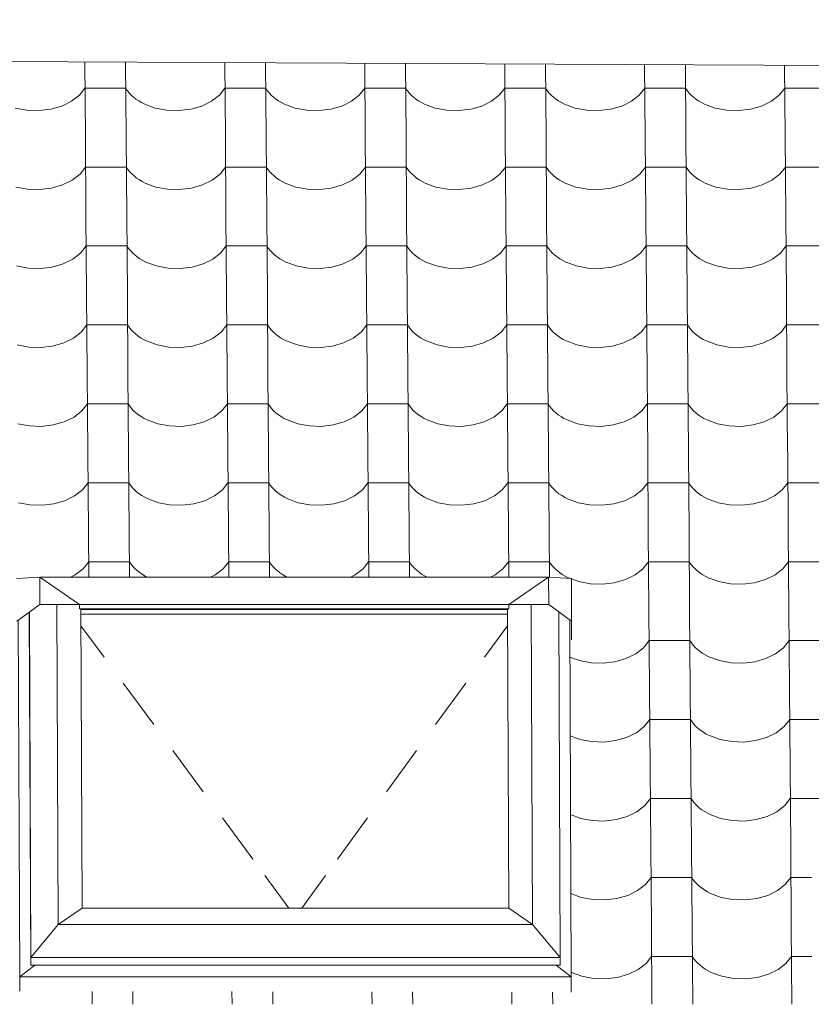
# Model space of a CAD drawing. Header units: millimetres. Extents: x -27785 to 104762, y -947 to 11132.
# Tile 98 of 146: x -10105 to -9172, y 9736 to 10896. Entities that reach past the tile are written whole.
import ezdxf

# ---------------------------------------------------------------- set-up
doc = ezdxf.new("R2010")
doc.units = ezdxf.units.MM
doc.header["$MEASUREMENT"] = 0
for name, color, linetype in [('POHLED JIŽNÍ_1_Bourané_Konstrukce - krov', 7, 'Continuous'), ('POHLED JIŽNÍ_1_Bourané_Konstrukce - střechy a skořepiny', 7, 'Continuous'), ('POHLED JIŽNÍ_1_Bourané_Výplně - Povrchové', 7, 'Continuous'), ('POHLED JIŽNÍ_1_Konstrukce - nosné', 7, 'Continuous')]:
    doc.layers.add(name, color=color, linetype=linetype)

# ---------------------------------------------------------------- blocks, each defined once
blk = doc.blocks.new('*X2', base_point=(-29303.7, -27473.9))
at = {"layer": 'POHLED JIŽNÍ_1_Bourané_Výplně - Povrchové', "color": 7, "linetype": 'Continuous', "lineweight": 13}
for p, q in [((-10028.6, 10846.1), (-10027.9, 10758.8)), ((-9980.6, 10845.9), (-9979.9, 10758.8)), ((-9863.6, 10845.3), (-9862.9, 10758.8)), ((-9815.6, 10845.1), (-9814.9, 10758.8)), ((-9698.6, 10844.6), (-9697.9, 10758.8)), ((-9650.6, 10844.3), (-9649.9, 10758.8)), ((-9533.6, 10843.8), (-9532.9, 10758.8)), ((-9485.6, 10843.5), (-9484.9, 10758.8)), ((-9368.6, 10843), (-9367.9, 10758.8)), ((-9320.6, 10842.8), (-9319.9, 10758.8)), ((-9203.6, 10842.2), (-9202.9, 10758.8)), ((-10035, 10806.9), (-10028.4, 10815.3)), ((-10004.3, 10815.3), (-10028.4, 10815.3)), ((-9980.3, 10815.3), (-10004.3, 10815.3)), ((-9980.3, 10815.3), (-9978.5, 10812.5)), ((-9870, 10806.9), (-9863.4, 10815.3)), ((-9839.4, 10815.3), (-9863.4, 10815.3)), ((-9815.3, 10815.3), (-9839.4, 10815.3)), ((-9815.3, 10815.3), (-9813.5, 10812.5)), ((-9705, 10806.9), (-9698.4, 10815.3)), ((-9674.4, 10815.3), (-9698.4, 10815.3)), ((-9650.3, 10815.3), (-9674.4, 10815.3)), ((-9650.3, 10815.3), (-9648.5, 10812.5)), ((-9540, 10806.9), (-9533.4, 10815.3)), ((-9509.4, 10815.3), (-9533.4, 10815.3)), ((-9485.3, 10815.3), (-9509.4, 10815.3)), ((-9485.3, 10815.3), (-9483.5, 10812.5)), ((-9375, 10806.9), (-9368.4, 10815.3)), ((-9344.4, 10815.3), (-9368.4, 10815.3)), ((-9320.3, 10815.3), (-9344.4, 10815.3)), ((-9320.3, 10815.3), (-9318.5, 10812.5)), ((-9210, 10806.9), (-9203.4, 10815.3)), ((-9179.4, 10815.3), (-9203.4, 10815.3)), ((-9155.4, 10815.3), (-9179.4, 10815.3)), ((-10044.2, 10799.8), (-10035, 10806.9)), ((-9978.5, 10812.5), (-9976.3, 10809.8)), ((-9976.3, 10809.8), (-9973.9, 10807.2)), ((-9973.9, 10807.2), (-9971.2, 10804.8)), ((-9971.2, 10804.8), (-9968.3, 10802.5)), ((-9968.3, 10802.5), (-9965.1, 10800.3)), ((-9879.2, 10799.8), (-9870, 10806.9)), ((-9813.5, 10812.5), (-9811.3, 10809.8)), ((-9811.3, 10809.8), (-9808.9, 10807.2)), ((-9808.9, 10807.2), (-9806.2, 10804.8)), ((-9806.2, 10804.8), (-9803.3, 10802.5)), ((-9803.3, 10802.5), (-9800.1, 10800.3)), ((-9714.2, 10799.8), (-9705, 10806.9)), ((-9648.5, 10812.5), (-9646.4, 10809.8)), ((-9646.4, 10809.8), (-9643.9, 10807.2)), ((-9643.9, 10807.2), (-9641.2, 10804.8)), ((-9641.2, 10804.8), (-9638.3, 10802.5)), ((-9638.3, 10802.5), (-9635.1, 10800.3)), ((-9549.2, 10799.8), (-9540, 10806.9)), ((-9483.5, 10812.5), (-9481.4, 10809.8)), ((-9481.4, 10809.8), (-9478.9, 10807.2)), ((-9478.9, 10807.2), (-9476.2, 10804.8)), ((-9476.2, 10804.8), (-9473.3, 10802.5)), ((-9473.3, 10802.5), (-9470.1, 10800.3)), ((-9384.2, 10799.8), (-9375, 10806.9)), ((-9318.5, 10812.5), (-9316.4, 10809.8)), ((-9316.4, 10809.8), (-9313.9, 10807.2)), ((-9313.9, 10807.2), (-9311.2, 10804.8)), ((-9311.2, 10804.8), (-9308.3, 10802.5)), ((-9308.3, 10802.5), (-9305.1, 10800.3)), ((-9219.2, 10799.8), (-9210, 10806.9)), ((-10110.5, 10791.8), (-10096.8, 10789.2)), ((-10082.6, 10788.8), (-10068.7, 10790.4)), ((-10068.7, 10790.4), (-10055.7, 10794.2)), ((-10055.7, 10794.2), (-10044.2, 10799.8)), ((-9965.1, 10800.3), (-9961.6, 10798.3)), ((-9961.6, 10798.3), (-9958, 10796.4)), ((-9958, 10796.4), (-9945.5, 10791.8)), ((-9945.5, 10791.8), (-9931.8, 10789.2)), ((-9917.7, 10788.8), (-9903.7, 10790.4)), ((-9903.7, 10790.4), (-9890.7, 10794.2)), ((-9890.7, 10794.2), (-9879.2, 10799.8)), ((-9800.1, 10800.3), (-9796.6, 10798.3)), ((-9796.6, 10798.3), (-9793, 10796.4)), ((-9793, 10796.4), (-9780.5, 10791.8)), ((-9780.5, 10791.8), (-9766.8, 10789.2)), ((-9752.7, 10788.8), (-9738.7, 10790.4)), ((-9738.7, 10790.4), (-9725.7, 10794.2)), ((-9725.7, 10794.2), (-9714.2, 10799.8)), ((-9635.1, 10800.3), (-9631.6, 10798.3)), ((-9631.6, 10798.3), (-9628, 10796.4)), ((-9628, 10796.4), (-9615.5, 10791.8)), ((-9615.5, 10791.8), (-9601.8, 10789.2)), ((-9587.7, 10788.8), (-9573.7, 10790.4)), ((-9573.7, 10790.4), (-9560.7, 10794.2)), ((-9560.7, 10794.2), (-9549.2, 10799.8)), ((-9470.1, 10800.3), (-9466.6, 10798.3)), ((-9466.6, 10798.3), (-9463, 10796.4)), ((-9463, 10796.4), (-9450.5, 10791.8)), ((-9450.5, 10791.8), (-9436.8, 10789.2)), ((-9422.7, 10788.8), (-9408.7, 10790.4)), ((-9408.7, 10790.4), (-9395.7, 10794.2)), ((-9395.7, 10794.2), (-9384.2, 10799.8)), ((-9305.1, 10800.3), (-9301.6, 10798.3)), ((-9301.6, 10798.3), (-9298, 10796.4)), ((-9298, 10796.4), (-9285.5, 10791.8)), ((-9285.5, 10791.8), (-9271.8, 10789.2)), ((-9257.7, 10788.8), (-9243.7, 10790.4)), ((-9243.7, 10790.4), (-9230.7, 10794.2)), ((-9230.7, 10794.2), (-9219.2, 10799.8)), ((-10096.8, 10789.2), (-10082.6, 10788.8)), ((-9931.8, 10789.2), (-9917.7, 10788.8)), ((-9766.8, 10789.2), (-9752.7, 10788.8)), ((-9601.8, 10789.2), (-9587.7, 10788.8)), ((-9436.8, 10789.2), (-9422.7, 10788.8)), ((-9271.8, 10789.2), (-9257.7, 10788.8)), ((-10027.9, 10758.5), (-10027.2, 10665.8)), ((-9979.9, 10758.5), (-9979.2, 10665.8)), ((-9862.9, 10758.5), (-9862.2, 10665.8)), ((-9814.9, 10758.5), (-9814.2, 10665.8)), ((-9697.9, 10758.5), (-9697.2, 10665.8)), ((-9649.9, 10758.5), (-9649.2, 10665.8)), ((-9532.9, 10758.5), (-9532.2, 10665.8)), ((-9484.9, 10758.5), (-9484.2, 10665.8)), ((-9367.9, 10758.5), (-9367.2, 10665.8)), ((-9319.9, 10758.5), (-9319.2, 10665.8)), ((-9202.9, 10758.5), (-9202.2, 10665.8)), ((-10034.2, 10713.9), (-10027.6, 10722.3)), ((-10003.6, 10722.3), (-10027.6, 10722.3)), ((-9979.6, 10722.3), (-10003.6, 10722.3)), ((-9979.6, 10722.3), (-9977.8, 10719.5)), ((-9869.2, 10713.9), (-9862.6, 10722.3)), ((-9838.6, 10722.3), (-9862.6, 10722.3)), ((-9814.6, 10722.3), (-9838.6, 10722.3)), ((-9814.6, 10722.3), (-9812.8, 10719.5)), ((-9704.3, 10713.9), (-9697.6, 10722.3)), ((-9673.6, 10722.3), (-9697.6, 10722.3)), ((-9649.6, 10722.3), (-9673.6, 10722.3)), ((-9649.6, 10722.3), (-9647.8, 10719.5)), ((-9539.3, 10713.9), (-9532.7, 10722.3)), ((-9508.6, 10722.3), (-9532.7, 10722.3)), ((-9484.6, 10722.3), (-9508.6, 10722.3)), ((-9484.6, 10722.3), (-9482.8, 10719.5)), ((-9374.3, 10713.9), (-9367.7, 10722.3)), ((-9343.6, 10722.3), (-9367.7, 10722.3)), ((-9319.6, 10722.3), (-9343.6, 10722.3)), ((-9319.6, 10722.3), (-9317.8, 10719.5)), ((-9209.3, 10713.9), (-9202.7, 10722.3)), ((-9178.6, 10722.3), (-9202.7, 10722.3)), ((-9154.6, 10722.3), (-9178.6, 10722.3)), ((-10043.5, 10706.8), (-10034.2, 10713.9)), ((-9977.8, 10719.5), (-9975.6, 10716.8)), ((-9975.6, 10716.8), (-9973.2, 10714.2)), ((-9973.2, 10714.2), (-9970.5, 10711.8)), ((-9970.5, 10711.8), (-9967.5, 10709.4)), ((-9967.5, 10709.4), (-9964.3, 10707.3)), ((-9878.5, 10706.8), (-9869.2, 10713.9)), ((-9812.8, 10719.5), (-9810.6, 10716.8)), ((-9810.6, 10716.8), (-9808.2, 10714.2)), ((-9808.2, 10714.2), (-9805.5, 10711.8)), ((-9805.5, 10711.8), (-9802.5, 10709.4)), ((-9802.5, 10709.4), (-9799.3, 10707.3)), ((-9713.5, 10706.8), (-9704.3, 10713.9)), ((-9647.8, 10719.5), (-9645.6, 10716.8)), ((-9645.6, 10716.8), (-9643.2, 10714.2)), ((-9643.2, 10714.2), (-9640.5, 10711.8)), ((-9640.5, 10711.8), (-9637.5, 10709.4)), ((-9637.5, 10709.4), (-9634.3, 10707.3)), ((-9548.5, 10706.8), (-9539.3, 10713.9)), ((-9482.8, 10719.5), (-9480.6, 10716.8)), ((-9480.6, 10716.8), (-9478.2, 10714.2)), ((-9478.2, 10714.2), (-9475.5, 10711.8)), ((-9475.5, 10711.8), (-9472.5, 10709.4)), ((-9472.5, 10709.4), (-9469.3, 10707.3)), ((-9383.5, 10706.8), (-9374.3, 10713.9)), ((-9317.8, 10719.5), (-9315.6, 10716.8)), ((-9315.6, 10716.8), (-9313.2, 10714.2)), ((-9313.2, 10714.2), (-9310.5, 10711.8)), ((-9310.5, 10711.8), (-9307.5, 10709.4)), ((-9307.5, 10709.4), (-9304.3, 10707.3)), ((-9218.5, 10706.8), (-9209.3, 10713.9)), ((-10109.8, 10698.8), (-10096.1, 10696.2)), ((-10068, 10697.4), (-10054.9, 10701.2)), ((-10054.9, 10701.2), (-10043.5, 10706.8)), ((-9964.3, 10707.3), (-9960.9, 10705.2)), ((-9960.9, 10705.2), (-9957.3, 10703.4)), ((-9957.3, 10703.4), (-9944.8, 10698.8)), ((-9944.8, 10698.8), (-9931.1, 10696.2)), ((-9903, 10697.4), (-9889.9, 10701.2)), ((-9889.9, 10701.2), (-9878.5, 10706.8)), ((-9799.3, 10707.3), (-9795.9, 10705.2)), ((-9795.9, 10705.2), (-9792.3, 10703.4)), ((-9792.3, 10703.4), (-9779.8, 10698.8)), ((-9779.8, 10698.8), (-9766.1, 10696.2)), ((-9738, 10697.4), (-9724.9, 10701.2)), ((-9724.9, 10701.2), (-9713.5, 10706.8)), ((-9634.3, 10707.3), (-9630.9, 10705.2)), ((-9630.9, 10705.2), (-9627.3, 10703.4)), ((-9627.3, 10703.4), (-9614.8, 10698.8)), ((-9614.8, 10698.8), (-9601.1, 10696.2)), ((-9573, 10697.4), (-9559.9, 10701.2)), ((-9559.9, 10701.2), (-9548.5, 10706.8)), ((-9469.3, 10707.3), (-9465.9, 10705.2)), ((-9465.9, 10705.2), (-9462.3, 10703.4)), ((-9462.3, 10703.4), (-9449.8, 10698.8)), ((-9449.8, 10698.8), (-9436.1, 10696.2)), ((-9408, 10697.4), (-9394.9, 10701.2)), ((-9394.9, 10701.2), (-9383.5, 10706.8)), ((-9304.3, 10707.3), (-9300.9, 10705.2)), ((-9300.9, 10705.2), (-9297.3, 10703.4)), ((-9297.3, 10703.4), (-9284.8, 10698.8)), ((-9284.8, 10698.8), (-9271.1, 10696.2)), ((-9243, 10697.4), (-9230, 10701.2)), ((-9230, 10701.2), (-9218.5, 10706.8)), ((-10096.1, 10696.2), (-10081.9, 10695.8)), ((-10081.9, 10695.8), (-10068, 10697.4)), ((-9931.1, 10696.2), (-9916.9, 10695.8)), ((-9916.9, 10695.8), (-9903, 10697.4)), ((-9766.1, 10696.2), (-9751.9, 10695.8)), ((-9751.9, 10695.8), (-9738, 10697.4)), ((-9601.1, 10696.2), (-9586.9, 10695.8)), ((-9586.9, 10695.8), (-9573, 10697.4)), ((-9436.1, 10696.2), (-9421.9, 10695.8)), ((-9421.9, 10695.8), (-9408, 10697.4)), ((-9271.1, 10696.2), (-9256.9, 10695.8)), ((-9256.9, 10695.8), (-9243, 10697.4)), ((-10027.2, 10665.5), (-10026.5, 10572.8)), ((-9979.2, 10665.5), (-9978.4, 10572.8)), ((-9862.2, 10665.5), (-9861.5, 10572.8)), ((-9814.2, 10665.5), (-9813.4, 10572.8)), ((-9697.2, 10665.5), (-9696.5, 10572.8)), ((-9649.2, 10665.5), (-9648.5, 10572.8)), ((-9532.2, 10665.5), (-9531.5, 10572.8)), ((-9484.2, 10665.5), (-9483.5, 10572.8)), ((-9367.2, 10665.5), (-9366.5, 10572.8)), ((-9319.2, 10665.5), (-9318.5, 10572.8)), ((-9202.2, 10665.5), (-9201.5, 10572.8)), ((-10033.5, 10620.9), (-10026.9, 10629.3)), ((-10002.9, 10629.3), (-10026.9, 10629.3)), ((-9978.9, 10629.3), (-10002.9, 10629.3)), ((-9978.9, 10629.3), (-9977, 10626.5)), ((-9868.5, 10620.9), (-9861.9, 10629.3)), ((-9837.9, 10629.3), (-9861.9, 10629.3)), ((-9813.9, 10629.3), (-9837.9, 10629.3)), ((-9813.9, 10629.3), (-9812, 10626.5)), ((-9703.5, 10620.9), (-9696.9, 10629.3)), ((-9672.9, 10629.3), (-9696.9, 10629.3)), ((-9648.9, 10629.3), (-9672.9, 10629.3)), ((-9648.9, 10629.3), (-9647, 10626.5)), ((-9538.5, 10620.9), (-9531.9, 10629.3)), ((-9507.9, 10629.3), (-9531.9, 10629.3)), ((-9483.9, 10629.3), (-9507.9, 10629.3)), ((-9483.9, 10629.3), (-9482, 10626.5)), ((-9373.5, 10620.9), (-9366.9, 10629.3)), ((-9342.9, 10629.3), (-9366.9, 10629.3)), ((-9318.9, 10629.3), (-9342.9, 10629.3)), ((-9318.9, 10629.3), (-9317.1, 10626.5)), ((-9208.5, 10620.9), (-9201.9, 10629.3)), ((-9177.9, 10629.3), (-9201.9, 10629.3)), ((-9153.9, 10629.3), (-9177.9, 10629.3)), ((-10042.8, 10613.7), (-10033.5, 10620.9)), ((-9977, 10626.5), (-9974.9, 10623.8)), ((-9974.9, 10623.8), (-9972.5, 10621.2)), ((-9972.5, 10621.2), (-9969.8, 10618.8)), ((-9969.8, 10618.8), (-9966.8, 10616.4)), ((-9966.8, 10616.4), (-9963.6, 10614.3)), ((-9877.8, 10613.7), (-9868.5, 10620.9)), ((-9812, 10626.5), (-9809.9, 10623.8)), ((-9809.9, 10623.8), (-9807.5, 10621.2)), ((-9807.5, 10621.2), (-9804.8, 10618.8)), ((-9804.8, 10618.8), (-9801.8, 10616.4)), ((-9801.8, 10616.4), (-9798.6, 10614.3)), ((-9712.8, 10613.7), (-9703.5, 10620.9)), ((-9647, 10626.5), (-9644.9, 10623.8)), ((-9644.9, 10623.8), (-9642.5, 10621.2)), ((-9642.5, 10621.2), (-9639.8, 10618.8)), ((-9639.8, 10618.8), (-9636.8, 10616.4)), ((-9636.8, 10616.4), (-9633.6, 10614.3)), ((-9547.8, 10613.7), (-9538.5, 10620.9)), ((-9482, 10626.5), (-9479.9, 10623.8)), ((-9479.9, 10623.8), (-9477.5, 10621.2)), ((-9477.5, 10621.2), (-9474.8, 10618.8)), ((-9474.8, 10618.8), (-9471.8, 10616.4)), ((-9471.8, 10616.4), (-9468.6, 10614.3)), ((-9382.8, 10613.7), (-9373.5, 10620.9)), ((-9317.1, 10626.5), (-9314.9, 10623.8)), ((-9314.9, 10623.8), (-9312.5, 10621.2)), ((-9312.5, 10621.2), (-9309.8, 10618.8)), ((-9309.8, 10618.8), (-9306.8, 10616.4)), ((-9306.8, 10616.4), (-9303.6, 10614.3)), ((-9217.8, 10613.7), (-9208.5, 10620.9)), ((-10109.1, 10605.8), (-10095.4, 10603.2)), ((-10067.2, 10604.4), (-10054.2, 10608.2)), ((-10054.2, 10608.2), (-10042.8, 10613.7)), ((-9963.6, 10614.3), (-9960.2, 10612.2)), ((-9960.2, 10612.2), (-9956.5, 10610.4)), ((-9956.5, 10610.4), (-9944.1, 10605.8)), ((-9944.1, 10605.8), (-9930.4, 10603.2)), ((-9902.2, 10604.4), (-9889.2, 10608.2)), ((-9889.2, 10608.2), (-9877.8, 10613.7)), ((-9798.6, 10614.3), (-9795.2, 10612.2)), ((-9795.2, 10612.2), (-9791.5, 10610.4)), ((-9791.5, 10610.4), (-9779.1, 10605.8)), ((-9779.1, 10605.8), (-9765.4, 10603.2)), ((-9737.2, 10604.4), (-9724.2, 10608.2)), ((-9724.2, 10608.2), (-9712.8, 10613.7)), ((-9633.6, 10614.3), (-9630.2, 10612.2)), ((-9630.2, 10612.2), (-9626.6, 10610.4)), ((-9626.6, 10610.4), (-9614.1, 10605.8)), ((-9614.1, 10605.8), (-9600.4, 10603.2)), ((-9572.2, 10604.4), (-9559.2, 10608.2)), ((-9559.2, 10608.2), (-9547.8, 10613.7)), ((-9468.6, 10614.3), (-9465.2, 10612.2)), ((-9465.2, 10612.2), (-9461.6, 10610.4)), ((-9461.6, 10610.4), (-9449.1, 10605.8)), ((-9449.1, 10605.8), (-9435.4, 10603.2)), ((-9407.3, 10604.4), (-9394.2, 10608.2)), ((-9394.2, 10608.2), (-9382.8, 10613.7)), ((-9303.6, 10614.3), (-9300.2, 10612.2)), ((-9300.2, 10612.2), (-9296.6, 10610.4)), ((-9296.6, 10610.4), (-9284.1, 10605.8)), ((-9284.1, 10605.8), (-9270.4, 10603.2)), ((-9242.3, 10604.4), (-9229.2, 10608.2)), ((-9229.2, 10608.2), (-9217.8, 10613.7)), ((-10095.4, 10603.2), (-10081.2, 10602.8)), ((-10081.2, 10602.8), (-10067.2, 10604.4)), ((-9930.4, 10603.2), (-9916.2, 10602.8)), ((-9916.2, 10602.8), (-9902.2, 10604.4)), ((-9765.4, 10603.2), (-9751.2, 10602.8)), ((-9751.2, 10602.8), (-9737.2, 10604.4)), ((-9600.4, 10603.2), (-9586.2, 10602.8)), ((-9586.2, 10602.8), (-9572.2, 10604.4)), ((-9435.4, 10603.2), (-9421.2, 10602.8)), ((-9421.2, 10602.8), (-9407.3, 10604.4)), ((-9270.4, 10603.2), (-9256.2, 10602.8)), ((-9256.2, 10602.8), (-9242.3, 10604.4)), ((-10026.5, 10572.5), (-10025.8, 10479.8)), ((-9978.4, 10572.5), (-9977.7, 10479.8)), ((-9861.5, 10572.5), (-9860.8, 10479.8)), ((-9813.4, 10572.5), (-9812.7, 10479.8)), ((-9696.5, 10572.5), (-9695.8, 10479.8)), ((-9648.4, 10572.5), (-9647.7, 10479.8)), ((-9531.5, 10572.5), (-9530.8, 10479.8)), ((-9483.5, 10572.5), (-9482.7, 10479.8)), ((-9366.5, 10572.5), (-9365.8, 10479.8)), ((-9318.5, 10572.5), (-9317.7, 10479.8)), ((-9201.5, 10572.5), (-9200.8, 10479.8)), ((-10032.8, 10527.9), (-10026.2, 10536.3)), ((-10002.2, 10536.3), (-10026.2, 10536.3)), ((-9978.2, 10536.3), (-10002.2, 10536.3)), ((-9978.2, 10536.3), (-9976.3, 10533.5)), ((-9867.8, 10527.9), (-9861.2, 10536.3)), ((-9837.2, 10536.3), (-9861.2, 10536.3)), ((-9813.2, 10536.3), (-9837.2, 10536.3)), ((-9813.2, 10536.3), (-9811.3, 10533.5)), ((-9702.8, 10527.9), (-9696.2, 10536.3)), ((-9672.2, 10536.3), (-9696.2, 10536.3)), ((-9648.2, 10536.3), (-9672.2, 10536.3)), ((-9648.2, 10536.3), (-9646.3, 10533.5)), ((-9537.8, 10527.9), (-9531.2, 10536.3)), ((-9507.2, 10536.3), (-9531.2, 10536.3)), ((-9483.2, 10536.3), (-9507.2, 10536.3)), ((-9483.2, 10536.3), (-9481.3, 10533.5)), ((-9372.8, 10527.9), (-9366.2, 10536.3)), ((-9342.2, 10536.3), (-9366.2, 10536.3)), ((-9318.2, 10536.3), (-9342.2, 10536.3)), ((-9318.2, 10536.3), (-9316.3, 10533.5)), ((-9207.8, 10527.9), (-9201.2, 10536.3)), ((-9177.2, 10536.3), (-9201.2, 10536.3)), ((-9153.2, 10536.3), (-9177.2, 10536.3)), ((-10042.1, 10520.7), (-10032.8, 10527.9)), ((-9976.3, 10533.5), (-9974.2, 10530.8)), ((-9974.2, 10530.8), (-9971.7, 10528.2)), ((-9971.7, 10528.2), (-9969, 10525.8)), ((-9969, 10525.8), (-9966.1, 10523.4)), ((-9877.1, 10520.7), (-9867.8, 10527.9)), ((-9811.3, 10533.5), (-9809.2, 10530.8)), ((-9809.2, 10530.8), (-9806.7, 10528.2)), ((-9806.7, 10528.2), (-9804, 10525.8)), ((-9804, 10525.8), (-9801.1, 10523.4)), ((-9712.1, 10520.7), (-9702.8, 10527.9)), ((-9646.3, 10533.5), (-9644.2, 10530.8)), ((-9644.2, 10530.8), (-9641.8, 10528.2)), ((-9641.8, 10528.2), (-9639.1, 10525.8)), ((-9639.1, 10525.8), (-9636.1, 10523.4)), ((-9547.1, 10520.7), (-9537.8, 10527.9)), ((-9481.3, 10533.5), (-9479.2, 10530.8)), ((-9479.2, 10530.8), (-9476.8, 10528.2)), ((-9476.8, 10528.2), (-9474.1, 10525.8)), ((-9474.1, 10525.8), (-9471.1, 10523.4)), ((-9382.1, 10520.7), (-9372.8, 10527.9)), ((-9316.3, 10533.5), (-9314.2, 10530.8)), ((-9314.2, 10530.8), (-9311.8, 10528.2)), ((-9311.8, 10528.2), (-9309.1, 10525.8)), ((-9309.1, 10525.8), (-9306.1, 10523.4)), ((-9217.1, 10520.7), (-9207.8, 10527.9)), ((-10108.3, 10512.8), (-10094.7, 10510.2)), ((-10066.5, 10511.4), (-10053.5, 10515.1)), ((-10053.5, 10515.1), (-10042.1, 10520.7)), ((-9966.1, 10523.4), (-9962.9, 10521.2)), ((-9962.9, 10521.2), (-9959.5, 10519.2)), ((-9959.5, 10519.2), (-9955.8, 10517.4)), ((-9955.8, 10517.4), (-9943.3, 10512.8)), ((-9943.3, 10512.8), (-9929.7, 10510.2)), ((-9901.5, 10511.4), (-9888.5, 10515.1)), ((-9888.5, 10515.1), (-9877.1, 10520.7)), ((-9801.1, 10523.4), (-9797.9, 10521.2)), ((-9797.9, 10521.2), (-9794.5, 10519.2)), ((-9794.5, 10519.2), (-9790.8, 10517.4)), ((-9790.8, 10517.4), (-9778.3, 10512.8)), ((-9778.3, 10512.8), (-9764.7, 10510.2)), ((-9736.5, 10511.4), (-9723.5, 10515.1)), ((-9723.5, 10515.1), (-9712.1, 10520.7)), ((-9636.1, 10523.4), (-9632.9, 10521.2)), ((-9632.9, 10521.2), (-9629.5, 10519.2)), ((-9629.5, 10519.2), (-9625.8, 10517.4)), ((-9625.8, 10517.4), (-9613.3, 10512.8)), ((-9613.3, 10512.8), (-9599.7, 10510.2)), ((-9571.5, 10511.4), (-9558.5, 10515.1)), ((-9558.5, 10515.1), (-9547.1, 10520.7)), ((-9471.1, 10523.4), (-9467.9, 10521.2)), ((-9467.9, 10521.2), (-9464.5, 10519.2)), ((-9464.5, 10519.2), (-9460.8, 10517.4)), ((-9460.8, 10517.4), (-9448.4, 10512.8)), ((-9448.4, 10512.8), (-9434.7, 10510.2)), ((-9406.5, 10511.4), (-9393.5, 10515.1)), ((-9393.5, 10515.1), (-9382.1, 10520.7)), ((-9306.1, 10523.4), (-9302.9, 10521.2)), ((-9302.9, 10521.2), (-9299.5, 10519.2)), ((-9299.5, 10519.2), (-9295.8, 10517.4)), ((-9295.8, 10517.4), (-9283.4, 10512.8)), ((-9283.4, 10512.8), (-9269.7, 10510.2)), ((-9241.5, 10511.4), (-9228.5, 10515.1)), ((-9228.5, 10515.1), (-9217.1, 10520.7)), ((-10094.7, 10510.2), (-10080.5, 10509.8)), ((-10080.5, 10509.8), (-10066.5, 10511.4)), ((-9929.7, 10510.2), (-9915.5, 10509.8)), ((-9915.5, 10509.8), (-9901.5, 10511.4)), ((-9764.7, 10510.2), (-9750.5, 10509.8)), ((-9750.5, 10509.8), (-9736.5, 10511.4)), ((-9599.7, 10510.2), (-9585.5, 10509.8)), ((-9585.5, 10509.8), (-9571.5, 10511.4)), ((-9434.7, 10510.2), (-9420.5, 10509.8)), ((-9420.5, 10509.8), (-9406.5, 10511.4)), ((-9269.7, 10510.2), (-9255.5, 10509.8)), ((-9255.5, 10509.8), (-9241.5, 10511.4)), ((-10025.8, 10479.4), (-10025, 10386.8)), ((-9977.7, 10479.4), (-9977, 10386.8)), ((-9860.8, 10479.4), (-9860, 10386.8)), ((-9812.7, 10479.4), (-9812, 10386.8)), ((-9695.8, 10479.4), (-9695, 10386.8)), ((-9647.7, 10479.4), (-9647, 10386.8)), ((-9530.8, 10479.4), (-9530, 10386.8)), ((-9482.7, 10479.4), (-9482, 10386.8)), ((-9365.8, 10479.4), (-9365, 10386.8)), ((-9317.7, 10479.4), (-9317, 10386.8)), ((-9200.8, 10479.4), (-9200.1, 10386.8)), ((-10032.1, 10434.9), (-10025.5, 10443.3)), ((-10001.5, 10443.3), (-10025.5, 10443.3)), ((-9977.4, 10443.3), (-10001.5, 10443.3)), ((-9977.4, 10443.3), (-9975.6, 10440.5)), ((-9867.1, 10434.9), (-9860.5, 10443.3)), ((-9836.5, 10443.3), (-9860.5, 10443.3)), ((-9812.4, 10443.3), (-9836.5, 10443.3)), ((-9812.4, 10443.3), (-9810.6, 10440.5)), ((-9702.1, 10434.9), (-9695.5, 10443.3)), ((-9671.5, 10443.3), (-9695.5, 10443.3)), ((-9647.4, 10443.3), (-9671.5, 10443.3)), ((-9647.4, 10443.3), (-9645.6, 10440.5)), ((-9537.1, 10434.9), (-9530.5, 10443.3)), ((-9506.5, 10443.3), (-9530.5, 10443.3)), ((-9482.4, 10443.3), (-9506.5, 10443.3)), ((-9482.4, 10443.3), (-9480.6, 10440.5)), ((-9372.1, 10434.9), (-9365.5, 10443.3)), ((-9341.5, 10443.3), (-9365.5, 10443.3)), ((-9317.5, 10443.3), (-9341.5, 10443.3)), ((-9317.5, 10443.3), (-9315.6, 10440.5)), ((-9207.1, 10434.9), (-9200.5, 10443.3)), ((-9176.5, 10443.3), (-9200.5, 10443.3)), ((-9152.5, 10443.3), (-9176.5, 10443.3)), ((-10041.3, 10427.7), (-10032.1, 10434.9)), ((-9975.6, 10440.5), (-9973.4, 10437.8)), ((-9973.4, 10437.8), (-9971, 10435.2)), ((-9971, 10435.2), (-9968.3, 10432.7)), ((-9968.3, 10432.7), (-9965.4, 10430.4)), ((-9876.3, 10427.7), (-9867.1, 10434.9)), ((-9810.6, 10440.5), (-9808.5, 10437.8)), ((-9808.5, 10437.8), (-9806, 10435.2)), ((-9806, 10435.2), (-9803.3, 10432.7)), ((-9803.3, 10432.7), (-9800.4, 10430.4)), ((-9711.3, 10427.7), (-9702.1, 10434.9)), ((-9645.6, 10440.5), (-9643.5, 10437.8)), ((-9643.5, 10437.8), (-9641, 10435.2)), ((-9641, 10435.2), (-9638.3, 10432.7)), ((-9638.3, 10432.7), (-9635.4, 10430.4)), ((-9546.3, 10427.7), (-9537.1, 10434.9)), ((-9480.6, 10440.5), (-9478.5, 10437.8)), ((-9478.5, 10437.8), (-9476, 10435.2)), ((-9476, 10435.2), (-9473.3, 10432.7)), ((-9473.3, 10432.7), (-9470.4, 10430.4)), ((-9381.3, 10427.7), (-9372.1, 10434.9)), ((-9315.6, 10440.5), (-9313.5, 10437.8)), ((-9313.5, 10437.8), (-9311, 10435.2)), ((-9311, 10435.2), (-9308.3, 10432.7)), ((-9308.3, 10432.7), (-9305.4, 10430.4)), ((-9216.3, 10427.7), (-9207.1, 10434.9)), ((-10107.6, 10419.8), (-10093.9, 10417.2)), ((-10065.8, 10418.4), (-10052.8, 10422.1)), ((-10052.8, 10422.1), (-10041.3, 10427.7)), ((-9965.4, 10430.4), (-9962.2, 10428.2)), ((-9962.2, 10428.2), (-9958.7, 10426.2)), ((-9958.7, 10426.2), (-9955.1, 10424.4)), ((-9955.1, 10424.4), (-9942.6, 10419.8)), ((-9942.6, 10419.8), (-9928.9, 10417.2)), ((-9900.8, 10418.4), (-9887.8, 10422.1)), ((-9887.8, 10422.1), (-9876.3, 10427.7)), ((-9800.4, 10430.4), (-9797.2, 10428.2)), ((-9797.2, 10428.2), (-9793.7, 10426.2)), ((-9793.7, 10426.2), (-9790.1, 10424.4)), ((-9790.1, 10424.4), (-9777.6, 10419.8)), ((-9777.6, 10419.8), (-9763.9, 10417.2)), ((-9735.8, 10418.4), (-9722.8, 10422.1)), ((-9722.8, 10422.1), (-9711.3, 10427.7)), ((-9635.4, 10430.4), (-9632.2, 10428.2)), ((-9632.2, 10428.2), (-9628.7, 10426.2)), ((-9628.7, 10426.2), (-9625.1, 10424.4)), ((-9625.1, 10424.4), (-9612.6, 10419.8)), ((-9612.6, 10419.8), (-9598.9, 10417.2)), ((-9570.8, 10418.4), (-9557.8, 10422.1)), ((-9557.8, 10422.1), (-9546.3, 10427.7)), ((-9470.4, 10430.4), (-9467.2, 10428.2)), ((-9467.2, 10428.2), (-9463.7, 10426.2)), ((-9463.7, 10426.2), (-9460.1, 10424.4)), ((-9460.1, 10424.4), (-9447.6, 10419.8)), ((-9447.6, 10419.8), (-9434, 10417.2)), ((-9405.8, 10418.4), (-9392.8, 10422.1)), ((-9392.8, 10422.1), (-9381.3, 10427.7)), ((-9305.4, 10430.4), (-9302.2, 10428.2)), ((-9302.2, 10428.2), (-9298.7, 10426.2)), ((-9298.7, 10426.2), (-9295.1, 10424.4)), ((-9295.1, 10424.4), (-9282.6, 10419.8)), ((-9282.6, 10419.8), (-9269, 10417.2)), ((-9240.8, 10418.4), (-9227.8, 10422.1)), ((-9227.8, 10422.1), (-9216.3, 10427.7)), ((-10093.9, 10417.2), (-10079.8, 10416.7)), ((-10079.8, 10416.7), (-10065.8, 10418.4)), ((-9928.9, 10417.2), (-9914.8, 10416.7)), ((-9914.8, 10416.7), (-9900.8, 10418.4)), ((-9763.9, 10417.2), (-9749.8, 10416.7)), ((-9749.8, 10416.7), (-9735.8, 10418.4)), ((-9598.9, 10417.2), (-9584.8, 10416.7)), ((-9584.8, 10416.7), (-9570.8, 10418.4)), ((-9434, 10417.2), (-9419.8, 10416.7)), ((-9419.8, 10416.7), (-9405.8, 10418.4)), ((-9269, 10417.2), (-9254.8, 10416.7)), ((-9254.8, 10416.7), (-9240.8, 10418.4)), ((-10025, 10386.4), (-10024.3, 10293.8)), ((-9977, 10386.4), (-9976.3, 10293.8)), ((-9860, 10386.4), (-9859.3, 10293.8)), ((-9812, 10386.4), (-9811.3, 10293.8)), ((-9695, 10386.4), (-9694.3, 10293.8)), ((-9647, 10386.4), (-9646.3, 10293.8)), ((-9530, 10386.4), (-9529.3, 10293.8)), ((-9482, 10386.4), (-9481.3, 10293.8)), ((-9365, 10386.4), (-9364.3, 10293.8)), ((-9317, 10386.4), (-9316.3, 10293.8)), ((-9200, 10386.4), (-9199.3, 10293.8)), ((-10031.3, 10341.9), (-10024.7, 10350.3)), ((-10000.7, 10350.3), (-10024.7, 10350.3)), ((-9976.7, 10350.3), (-10000.7, 10350.3)), ((-9976.7, 10350.3), (-9974.9, 10347.5)), ((-9866.4, 10341.9), (-9859.8, 10350.3)), ((-9835.7, 10350.3), (-9859.8, 10350.3)), ((-9811.7, 10350.3), (-9835.7, 10350.3)), ((-9811.7, 10350.3), (-9809.9, 10347.5)), ((-9701.4, 10341.9), (-9694.8, 10350.3)), ((-9670.7, 10350.3), (-9694.8, 10350.3)), ((-9646.7, 10350.3), (-9670.7, 10350.3)), ((-9646.7, 10350.3), (-9644.9, 10347.5)), ((-9536.4, 10341.9), (-9529.8, 10350.3)), ((-9505.7, 10350.3), (-9529.8, 10350.3)), ((-9481.7, 10350.3), (-9505.7, 10350.3)), ((-9481.7, 10350.3), (-9479.9, 10347.5)), ((-9371.4, 10341.9), (-9364.8, 10350.3)), ((-9340.7, 10350.3), (-9364.8, 10350.3)), ((-9316.7, 10350.3), (-9340.7, 10350.3)), ((-9316.7, 10350.3), (-9314.9, 10347.5)), ((-9206.4, 10341.9), (-9199.8, 10350.3)), ((-9175.7, 10350.3), (-9199.8, 10350.3)), ((-9151.7, 10350.3), (-9175.7, 10350.3)), ((-10040.6, 10334.7), (-10031.3, 10341.9)), ((-9974.9, 10347.5), (-9972.7, 10344.8)), ((-9972.7, 10344.8), (-9970.3, 10342.2)), ((-9970.3, 10342.2), (-9967.6, 10339.7)), ((-9967.6, 10339.7), (-9964.6, 10337.4)), ((-9875.6, 10334.7), (-9866.4, 10341.9)), ((-9809.9, 10347.5), (-9807.7, 10344.8)), ((-9807.7, 10344.8), (-9805.3, 10342.2)), ((-9805.3, 10342.2), (-9802.6, 10339.7)), ((-9802.6, 10339.7), (-9799.6, 10337.4)), ((-9710.6, 10334.7), (-9701.4, 10341.9)), ((-9644.9, 10347.5), (-9642.7, 10344.8)), ((-9642.7, 10344.8), (-9640.3, 10342.2)), ((-9640.3, 10342.2), (-9637.6, 10339.7)), ((-9637.6, 10339.7), (-9634.6, 10337.4)), ((-9545.6, 10334.7), (-9536.4, 10341.9)), ((-9479.9, 10347.5), (-9477.7, 10344.8)), ((-9477.7, 10344.8), (-9475.3, 10342.2)), ((-9475.3, 10342.2), (-9472.6, 10339.7)), ((-9472.6, 10339.7), (-9469.7, 10337.4)), ((-9380.6, 10334.7), (-9371.4, 10341.9)), ((-9314.9, 10347.5), (-9312.7, 10344.8)), ((-9312.7, 10344.8), (-9310.3, 10342.2)), ((-9310.3, 10342.2), (-9307.6, 10339.7)), ((-9307.6, 10339.7), (-9304.7, 10337.4)), ((-9215.6, 10334.7), (-9206.4, 10341.9)), ((-10106.9, 10326.8), (-10093.2, 10324.2)), ((-10065.1, 10325.4), (-10052, 10329.1)), ((-10052, 10329.1), (-10040.6, 10334.7)), ((-9964.6, 10337.4), (-9961.4, 10335.2)), ((-9961.4, 10335.2), (-9958, 10333.2)), ((-9958, 10333.2), (-9954.4, 10331.4)), ((-9954.4, 10331.4), (-9941.9, 10326.8)), ((-9941.9, 10326.8), (-9928.2, 10324.2)), ((-9900.1, 10325.4), (-9887, 10329.1)), ((-9887, 10329.1), (-9875.6, 10334.7)), ((-9799.6, 10337.4), (-9796.4, 10335.2)), ((-9796.4, 10335.2), (-9793, 10333.2)), ((-9793, 10333.2), (-9789.4, 10331.4)), ((-9789.4, 10331.4), (-9776.9, 10326.8)), ((-9776.9, 10326.8), (-9763.2, 10324.2)), ((-9735.1, 10325.4), (-9722, 10329.1)), ((-9722, 10329.1), (-9710.6, 10334.7)), ((-9634.6, 10337.4), (-9631.4, 10335.2)), ((-9631.4, 10335.2), (-9628, 10333.2)), ((-9628, 10333.2), (-9624.4, 10331.4)), ((-9624.4, 10331.4), (-9611.9, 10326.8)), ((-9611.9, 10326.8), (-9598.2, 10324.2)), ((-9570.1, 10325.4), (-9557, 10329.1)), ((-9557, 10329.1), (-9545.6, 10334.7)), ((-9469.7, 10337.4), (-9466.4, 10335.2)), ((-9466.4, 10335.2), (-9463, 10333.2)), ((-9463, 10333.2), (-9459.4, 10331.4)), ((-9459.4, 10331.4), (-9446.9, 10326.8)), ((-9446.9, 10326.8), (-9433.2, 10324.2)), ((-9405.1, 10325.4), (-9392.1, 10329.1)), ((-9392.1, 10329.1), (-9380.6, 10334.7)), ((-9304.7, 10337.4), (-9301.5, 10335.2)), ((-9301.5, 10335.2), (-9298, 10333.2)), ((-9298, 10333.2), (-9294.4, 10331.4)), ((-9294.4, 10331.4), (-9281.9, 10326.8)), ((-9281.9, 10326.8), (-9268.2, 10324.2)), ((-9240.1, 10325.4), (-9227.1, 10329.1)), ((-9227.1, 10329.1), (-9215.6, 10334.7)), ((-10093.2, 10324.2), (-10079, 10323.7)), ((-10079, 10323.7), (-10065.1, 10325.4)), ((-9928.2, 10324.2), (-9914, 10323.7)), ((-9914, 10323.7), (-9900.1, 10325.4)), ((-9763.2, 10324.2), (-9749, 10323.7)), ((-9749, 10323.7), (-9735.1, 10325.4)), ((-9598.2, 10324.2), (-9584, 10323.7)), ((-9584, 10323.7), (-9570.1, 10325.4)), ((-9433.2, 10324.2), (-9419, 10323.7)), ((-9419, 10323.7), (-9405.1, 10325.4)), ((-9268.2, 10324.2), (-9254, 10323.7)), ((-9254, 10323.7), (-9240.1, 10325.4)), ((-10024.3, 10293.4), (-10023.9, 10239)), ((-9976.3, 10293.4), (-9975.8, 10239)), ((-9859.3, 10293.4), (-9858.9, 10239)), ((-9811.3, 10293.4), (-9810.9, 10239)), ((-9694.3, 10293.4), (-9693.9, 10239)), ((-9646.3, 10293.4), (-9645.9, 10239)), ((-9529.3, 10293.4), (-9528.9, 10239)), ((-9481.3, 10293.4), (-9480.9, 10238.9)), ((-9364.3, 10293.4), (-9363.6, 10200.7)), ((-9316.3, 10293.4), (-9315.6, 10200.7)), ((-9199.3, 10293.4), (-9198.6, 10200.7)), ((-10030.6, 10248.9), (-10024, 10257.3)), ((-10000, 10257.3), (-10024, 10257.3)), ((-9976, 10257.3), (-10000, 10257.3)), ((-9976, 10257.3), (-9974.1, 10254.5)), ((-9865.6, 10248.9), (-9859, 10257.3)), ((-9835, 10257.3), (-9859, 10257.3)), ((-9811, 10257.3), (-9835, 10257.3)), ((-9811, 10257.3), (-9809.1, 10254.5)), ((-9700.6, 10248.9), (-9694, 10257.3)), ((-9670, 10257.3), (-9694, 10257.3)), ((-9646, 10257.3), (-9670, 10257.3)), ((-9646, 10257.3), (-9644.2, 10254.5)), ((-9535.6, 10248.9), (-9529, 10257.3)), ((-9505, 10257.3), (-9529, 10257.3)), ((-9481, 10257.3), (-9505, 10257.3)), ((-9481, 10257.3), (-9479.2, 10254.5)), ((-9370.6, 10248.9), (-9364, 10257.3)), ((-9340, 10257.3), (-9364, 10257.3)), ((-9316, 10257.3), (-9340, 10257.3)), ((-9316, 10257.3), (-9314.2, 10254.5)), ((-9205.6, 10248.9), (-9199, 10257.3)), ((-9175, 10257.3), (-9199, 10257.3)), ((-9151, 10257.3), (-9175, 10257.3)), ((-10039.9, 10241.7), (-10030.6, 10248.9)), ((-9974.1, 10254.5), (-9972, 10251.8)), ((-9972, 10251.8), (-9969.6, 10249.2)), ((-9969.6, 10249.2), (-9966.9, 10246.7)), ((-9966.9, 10246.7), (-9963.9, 10244.4)), ((-9874.9, 10241.7), (-9865.6, 10248.9)), ((-9809.1, 10254.5), (-9807, 10251.8)), ((-9807, 10251.8), (-9804.6, 10249.2)), ((-9804.6, 10249.2), (-9801.9, 10246.7)), ((-9801.9, 10246.7), (-9798.9, 10244.4)), ((-9709.9, 10241.7), (-9700.6, 10248.9)), ((-9644.2, 10254.5), (-9642, 10251.8)), ((-9642, 10251.8), (-9639.6, 10249.2)), ((-9639.6, 10249.2), (-9636.9, 10246.7)), ((-9636.9, 10246.7), (-9633.9, 10244.4)), ((-9544.9, 10241.7), (-9535.6, 10248.9)), ((-9479.2, 10254.5), (-9477, 10251.8)), ((-9477, 10251.8), (-9474.6, 10249.2)), ((-9474.6, 10249.2), (-9471.9, 10246.7)), ((-9471.9, 10246.7), (-9468.9, 10244.4)), ((-9379.9, 10241.7), (-9370.6, 10248.9)), ((-9314.2, 10254.5), (-9312, 10251.8)), ((-9312, 10251.8), (-9309.6, 10249.2)), ((-9309.6, 10249.2), (-9306.9, 10246.7)), ((-9306.9, 10246.7), (-9303.9, 10244.4)), ((-9214.9, 10241.7), (-9205.6, 10248.9)), ((-10045.5, 10239), (-10039.9, 10241.7)), ((-9963.9, 10244.4), (-9960.7, 10242.2)), ((-9960.7, 10242.2), (-9957.3, 10240.2)), ((-9957.3, 10240.2), (-9954.8, 10239)), ((-9880.5, 10239), (-9874.9, 10241.7)), ((-9798.9, 10244.4), (-9795.7, 10242.2)), ((-9795.7, 10242.2), (-9792.3, 10240.2)), ((-9792.3, 10240.2), (-9789.8, 10239)), ((-9715.5, 10239), (-9709.9, 10241.7)), ((-9633.9, 10244.4), (-9630.7, 10242.2)), ((-9630.7, 10242.2), (-9627.3, 10240.2)), ((-9627.3, 10240.2), (-9624.8, 10239)), ((-9550.5, 10239), (-9544.9, 10241.7)), ((-9468.9, 10244.4), (-9465.7, 10242.2)), ((-9465.7, 10242.2), (-9462.3, 10240.2)), ((-9462.3, 10240.2), (-9458.7, 10238.4)), ((-9458.7, 10238.4), (-9456.9, 10237.7)), ((-9455, 10237), (-9446.2, 10233.8)), ((-9446.2, 10233.8), (-9432.5, 10231.2)), ((-9404.4, 10232.4), (-9391.3, 10236.1)), ((-9391.3, 10236.1), (-9379.9, 10241.7)), ((-9303.9, 10244.4), (-9300.7, 10242.2)), ((-9300.7, 10242.2), (-9297.3, 10240.2)), ((-9297.3, 10240.2), (-9293.7, 10238.4)), ((-9293.7, 10238.4), (-9281.2, 10233.8)), ((-9281.2, 10233.8), (-9267.5, 10231.2)), ((-9239.4, 10232.4), (-9226.3, 10236.1)), ((-9226.3, 10236.1), (-9214.9, 10241.7)), ((-9432.5, 10231.2), (-9418.3, 10230.7)), ((-9418.3, 10230.7), (-9404.4, 10232.4)), ((-9267.5, 10231.2), (-9253.3, 10230.7)), ((-9253.3, 10230.7), (-9239.4, 10232.4)), ((-9363.6, 10200.4), (-9362.9, 10107.7)), ((-9315.6, 10200.4), (-9314.8, 10107.7)), ((-9198.6, 10200.4), (-9197.9, 10107.7)), ((-9369.9, 10155.9), (-9363.3, 10164.3)), ((-9339.3, 10164.3), (-9363.3, 10164.3)), ((-9315.3, 10164.3), (-9339.3, 10164.3)), ((-9315.3, 10164.3), (-9313.4, 10161.5)), ((-9204.9, 10155.9), (-9198.3, 10164.3)), ((-9174.3, 10164.3), (-9198.3, 10164.3)), ((-9150.3, 10164.3), (-9174.3, 10164.3)), ((-9379.2, 10148.7), (-9369.9, 10155.9)), ((-9313.4, 10161.5), (-9311.3, 10158.8)), ((-9311.3, 10158.8), (-9308.9, 10156.2)), ((-9308.9, 10156.2), (-9306.2, 10153.7)), ((-9306.2, 10153.7), (-9303.2, 10151.4)), ((-9214.2, 10148.7), (-9204.9, 10155.9)), ((-9456.8, 10144.9), (-9445.5, 10140.8)), ((-9445.5, 10140.8), (-9431.8, 10138.2)), ((-9403.6, 10139.4), (-9390.6, 10143.1)), ((-9390.6, 10143.1), (-9379.2, 10148.7)), ((-9303.2, 10151.4), (-9300, 10149.2)), ((-9300, 10149.2), (-9296.6, 10147.2)), ((-9296.6, 10147.2), (-9292.9, 10145.3)), ((-9292.9, 10145.3), (-9280.5, 10140.8)), ((-9280.5, 10140.8), (-9266.8, 10138.2)), ((-9238.6, 10139.4), (-9225.6, 10143.1)), ((-9225.6, 10143.1), (-9214.2, 10148.7)), ((-9431.8, 10138.2), (-9417.6, 10137.7)), ((-9417.6, 10137.7), (-9403.6, 10139.4)), ((-9266.8, 10138.2), (-9252.6, 10137.7)), ((-9252.6, 10137.7), (-9238.6, 10139.4)), ((-9362.9, 10107.4), (-9362.2, 10014.7)), ((-9314.8, 10107.4), (-9314.1, 10014.7)), ((-9197.9, 10107.4), (-9197.2, 10014.7)), ((-9369.2, 10062.9), (-9362.6, 10071.2)), ((-9338.6, 10071.2), (-9362.6, 10071.2)), ((-9314.6, 10071.2), (-9338.6, 10071.2)), ((-9314.6, 10071.2), (-9312.7, 10068.5)), ((-9204.2, 10062.9), (-9197.6, 10071.2)), ((-9173.6, 10071.2), (-9197.6, 10071.2)), ((-9149.6, 10071.2), (-9173.6, 10071.2)), ((-9378.4, 10055.7), (-9369.2, 10062.9)), ((-9312.7, 10068.5), (-9310.6, 10065.8)), ((-9310.6, 10065.8), (-9308.1, 10063.2)), ((-9308.1, 10063.2), (-9305.4, 10060.7)), ((-9305.4, 10060.7), (-9302.5, 10058.4)), ((-9213.5, 10055.7), (-9204.2, 10062.9)), ((-9456.4, 10052), (-9444.7, 10047.8)), ((-9402.9, 10046.4), (-9389.9, 10050.1)), ((-9389.9, 10050.1), (-9378.4, 10055.7)), ((-9302.5, 10058.4), (-9299.3, 10056.2)), ((-9299.3, 10056.2), (-9295.9, 10054.2)), ((-9295.9, 10054.2), (-9292.2, 10052.3)), ((-9292.2, 10052.3), (-9279.7, 10047.8)), ((-9237.9, 10046.4), (-9224.9, 10050.1)), ((-9224.9, 10050.1), (-9213.5, 10055.7)), ((-9444.7, 10047.8), (-9431.1, 10045.2)), ((-9431.1, 10045.2), (-9416.9, 10044.7)), ((-9416.9, 10044.7), (-9402.9, 10046.4)), ((-9279.7, 10047.8), (-9266.1, 10045.2)), ((-9266.1, 10045.2), (-9251.9, 10044.7)), ((-9251.9, 10044.7), (-9237.9, 10046.4)), ((-9362.1, 10014.4), (-9361.4, 9921.7)), ((-9314.1, 10014.4), (-9313.4, 9921.7)), ((-9197.2, 10014.4), (-9196.4, 9921.7)), ((-9368.5, 9969.9), (-9361.9, 9978.2)), ((-9337.9, 9978.2), (-9361.9, 9978.2)), ((-9313.8, 9978.2), (-9337.9, 9978.2)), ((-9313.8, 9978.2), (-9312, 9975.4)), ((-9203.5, 9969.9), (-9196.9, 9978.2)), ((-9172.9, 9978.2), (-9196.9, 9978.2)), ((-9148.8, 9978.2), (-9172.9, 9978.2)), ((-9377.7, 9962.7), (-9368.5, 9969.9)), ((-9312, 9975.4), (-9309.8, 9972.8)), ((-9309.8, 9972.8), (-9307.4, 9970.2)), ((-9307.4, 9970.2), (-9304.7, 9967.7)), ((-9304.7, 9967.7), (-9301.8, 9965.4)), ((-9212.7, 9962.7), (-9203.5, 9969.9)), ((-9456, 9959.2), (-9444, 9954.8)), ((-9402.2, 9953.4), (-9389.2, 9957.1)), ((-9389.2, 9957.1), (-9377.7, 9962.7)), ((-9301.8, 9965.4), (-9298.6, 9963.2)), ((-9298.6, 9963.2), (-9295.1, 9961.2)), ((-9295.1, 9961.2), (-9291.5, 9959.3)), ((-9291.5, 9959.3), (-9279, 9954.8)), ((-9237.2, 9953.4), (-9224.2, 9957.1)), ((-9224.2, 9957.1), (-9212.7, 9962.7)), ((-9444, 9954.8), (-9430.3, 9952.2)), ((-9430.3, 9952.2), (-9416.2, 9951.7)), ((-9416.2, 9951.7), (-9402.2, 9953.4)), ((-9279, 9954.8), (-9265.3, 9952.2)), ((-9265.3, 9952.2), (-9251.2, 9951.7)), ((-9251.2, 9951.7), (-9237.2, 9953.4)), ((-9361.4, 9921.4), (-9360.7, 9828.7)), ((-9313.4, 9921.4), (-9312.7, 9828.7)), ((-9196.4, 9921.4), (-9195.7, 9828.7)), ((-9377, 9869.7), (-9367.7, 9876.8)), ((-9367.7, 9876.8), (-9361.1, 9885.2)), ((-9337.1, 9885.2), (-9361.1, 9885.2)), ((-9313.1, 9885.2), (-9337.1, 9885.2)), ((-9313.1, 9885.2), (-9311.3, 9882.4)), ((-9311.3, 9882.4), (-9309.1, 9879.7)), ((-9309.1, 9879.7), (-9306.7, 9877.2)), ((-9306.7, 9877.2), (-9304, 9874.7)), ((-9304, 9874.7), (-9301, 9872.4)), ((-9212, 9869.7), (-9202.8, 9876.8)), ((-9202.8, 9876.8), (-9196.1, 9885.2)), ((-9172.1, 9885.2), (-9196.1, 9885.2)), ((-9455.7, 9866.3), (-9443.3, 9861.7)), ((-9401.5, 9860.4), (-9388.4, 9864.1)), ((-9388.4, 9864.1), (-9377, 9869.7)), ((-9301, 9872.4), (-9297.8, 9870.2)), ((-9297.8, 9870.2), (-9294.4, 9868.2)), ((-9294.4, 9868.2), (-9290.8, 9866.3)), ((-9290.8, 9866.3), (-9278.3, 9861.7)), ((-9236.5, 9860.4), (-9223.4, 9864.1)), ((-9223.4, 9864.1), (-9212, 9869.7)), ((-9443.3, 9861.7), (-9429.6, 9859.2)), ((-9429.6, 9859.2), (-9415.4, 9858.7)), ((-9415.4, 9858.7), (-9401.5, 9860.4)), ((-9278.3, 9861.7), (-9264.6, 9859.2)), ((-9264.6, 9859.2), (-9250.4, 9858.7)), ((-9250.4, 9858.7), (-9236.5, 9860.4)), ((-9360.7, 9828.4), (-9360, 9735.7)), ((-9312.7, 9828.4), (-9311.9, 9735.7)), ((-9195.7, 9828.4), (-9195, 9735.7)), ((-9376.3, 9776.7), (-9367, 9783.8)), ((-9367, 9783.8), (-9360.4, 9792.2)), ((-9336.4, 9792.2), (-9360.4, 9792.2)), ((-9312.4, 9792.2), (-9336.4, 9792.2)), ((-9312.4, 9792.2), (-9310.5, 9789.4)), ((-9310.5, 9789.4), (-9308.4, 9786.7)), ((-9308.4, 9786.7), (-9306, 9784.1)), ((-9306, 9784.1), (-9303.3, 9781.7)), ((-9303.3, 9781.7), (-9300.3, 9779.4)), ((-9211.3, 9776.7), (-9202, 9783.8)), ((-9202, 9783.8), (-9195.4, 9792.2)), ((-9171.4, 9792.2), (-9195.4, 9792.2)), ((-9455.3, 9773.4), (-9455, 9773.3)), ((-9455, 9773.3), (-9442.6, 9768.7)), ((-9400.7, 9767.3), (-9387.7, 9771.1)), ((-9387.7, 9771.1), (-9376.3, 9776.7)), ((-9300.3, 9779.4), (-9297.1, 9777.2)), ((-9297.1, 9777.2), (-9293.7, 9775.2)), ((-9293.7, 9775.2), (-9290, 9773.3)), ((-9290, 9773.3), (-9277.6, 9768.7)), ((-9235.7, 9767.3), (-9222.7, 9771.1)), ((-9222.7, 9771.1), (-9211.3, 9776.7)), ((-9442.6, 9768.7), (-9428.9, 9766.1)), ((-9428.9, 9766.1), (-9414.7, 9765.7)), ((-9414.7, 9765.7), (-9400.7, 9767.3)), ((-9277.6, 9768.7), (-9263.9, 9766.1)), ((-9263.9, 9766.1), (-9249.7, 9765.7)), ((-9249.7, 9765.7), (-9235.7, 9767.3)), ((-10020.1, 9750.9), (-10020, 9735.7)), ((-9972, 9750.8), (-9971.9, 9735.7)), ((-9855.1, 9750.6), (-9855, 9735.7)), ((-9807.1, 9750.5), (-9806.9, 9735.7)), ((-9690.1, 9750.3), (-9690, 9735.7)), ((-9642.1, 9750.3), (-9641.9, 9735.7)), ((-9525.1, 9750.1), (-9525, 9735.7)), ((-9477.1, 9750), (-9476.9, 9735.7))]:
    blk.add_line(p, q, dxfattribs=at)

msp = doc.modelspace()

# ---------------------------------------------------------------- linework, layer by layer
at = {"layer": 'POHLED JIŽNÍ_1_Bourané_Konstrukce - krov', "color": 7, "linetype": 'Continuous', "lineweight": 13}
for p, q in [((-10081.8, 10239), (-10109, 10237.6)), ((-10081.8, 10239), (-10081.7, 10206.9)), ((-10034.7, 10206.9), (-10081.8, 10239)), ((-9481.8, 10239), (-10081.8, 10239)), ((-9528.7, 10206.9), (-9481.8, 10239)), ((-9481.8, 10239), (-9481.7, 10206.9)), ((-9455, 10237.6), (-9481.8, 10239)), ((-9455, 10237.6), (-9454.8, 10187.2)), ((-10081.7, 10206.9), (-10108.8, 10187.2)), ((-10034.7, 10206.9), (-10081.7, 10206.9)), ((-10061.4, 10206.9), (-10059.9, 9829.8)), ((-10034.7, 10201.8), (-10034.7, 10206.9)), ((-9528.7, 10206.9), (-10034.7, 10206.9)), ((-9528.7, 10201.8), (-10034.7, 10201.8)), ((-10033.2, 10201.8), (-10031.8, 9849)), ((-9530.3, 10200.9), (-10033.2, 10200.9)), ((-9530.3, 10201.8), (-9528.9, 9849)), ((-9528.7, 10201.8), (-9528.7, 10206.9)), ((-9528.7, 10206.9), (-9481.7, 10206.9)), ((-9502.2, 10206.9), (-9500.7, 9829.8)), ((-9481.7, 10206.9), (-9454.8, 10187.2)), ((-10107.1, 10188.4), (-10105.3, 9768.1)), ((-10094, 10198), (-10092.3, 9781.9)), ((-10093.9, 10198), (-10092.3, 9791)), ((-9530.3, 10195.4), (-10033.2, 10195.4)), ((-9469.9, 10198.2), (-9468.3, 9791)), ((-9457, 10188.8), (-9455.3, 9768.1)), ((-9454.8, 10187.2), (-9454.8, 10165.2)), ((-9454.8, 10187.2), (-9454.8, 10165.2)), ((-10033.1, 10181.7), (-10005.8, 10144.6)), ((-9530.3, 10181.8), (-9557.4, 10144.6)), ((-9983.3, 10114.1), (-9947.4, 10065.3)), ((-9579.6, 10114.1), (-9615.2, 10065.3)), ((-9924.9, 10034.8), (-9888.9, 9986)), ((-9637.4, 10034.8), (-9673, 9986)), ((-9866.4, 9955.5), (-9830.4, 9906.7)), ((-9695.2, 9955.5), (-9730.8, 9906.7)), ((-9816.3, 9887.6), (-9787.9, 9849)), ((-9744.8, 9887.6), (-9772.9, 9849)), ((-10059.9, 9829.8), (-10031.8, 9849)), ((-10031.8, 9849), (-9528.9, 9849)), ((-9528.9, 9849), (-9500.7, 9829.8)), ((-10092.3, 9791), (-10059.9, 9829.8)), ((-10059.9, 9829.8), (-9500.7, 9829.8)), ((-9500.7, 9829.8), (-9468.3, 9791)), ((-10105.3, 9768.1), (-10087.5, 9781.9)), ((-10092.3, 9791), (-9468.3, 9791)), ((-10092.3, 9781.9), (-10092.3, 9791)), ((-10092.3, 9781.9), (-9468.3, 9781.9)), ((-9473.1, 9781.9), (-9455.3, 9768.1)), ((-9468.3, 9791), (-9468.3, 9781.9)), ((-10105.3, 9751), (-10105.3, 9768.1)), ((-10105.3, 9768.1), (-9455.3, 9768.1)), ((-9455.3, 9768.1), (-9455.3, 9750))]:
    msp.add_line(p, q, dxfattribs=at)
at = {"layer": 'POHLED JIŽNÍ_1_Bourané_Konstrukce - střechy a skořepiny', "color": 7, "linetype": 'Continuous', "lineweight": 13}
msp.add_line((-129.5, 10799), (-20488.6, 10896), dxfattribs=at)

# ---------------------------------------------------------------- block references
at = {"layer": 'POHLED JIŽNÍ_1_Konstrukce - nosné', "color": 9, "linetype": 'Continuous', "lineweight": 13}
msp.add_blockref('*X2', (-29303.7, -27473.9), dxfattribs=at)

doc.saveas('drawing.dxf')
